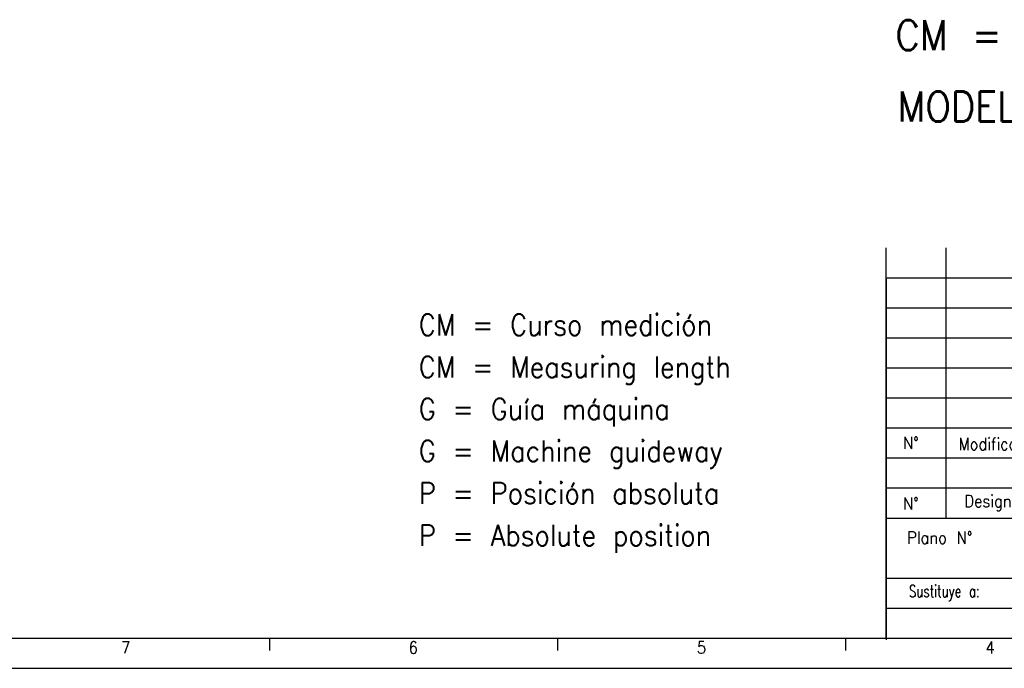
# Model space of a CAD drawing. Header units: inches. Extents: x -235 to 4616, y -109 to 485.
# Tile 9 of 30: x 271 to 434, y -109 to -1. Entities that reach past the tile are written whole.
import ezdxf

# ---------------------------------------------------------------- set-up
doc = ezdxf.new("R2010")
doc.units = ezdxf.units.IN
doc.layers.add('1', color=7, linetype='Continuous')
doc.styles.add('CONVERTER_11', font='txt.shx', dxfattribs={"width": 0.9})
doc.styles.add('CONVERTER_12', font='txt.shx', dxfattribs={"width": 0.72})

# ---------------------------------------------------------------- blocks, each defined once
blk = doc.blocks.new('A', base_point=(270.5, 214.12))
at = {"layer": '1', "color": 2, "insert": (337.018, -89.994), "char_height": 3.5, "attachment_point": 7, "line_spacing_factor": 1.20048, "style": 'CONVERTER_11'}
blk.add_mtext('CM = Curso medición\\PCM = Measuring length\\PG = Guía máquina\\PG = Machine guideway\\PP = Posición absoluta\\PP = Absolute position', dxfattribs=at)
blk = doc.blocks.new('Marco_a1', base_point=(184.81, 187.78))
at = {"layer": '1', "color": 7, "linetype": 'Continuous'}
for p, q in [((414.81, -104.22), (414.81, -39.22)), ((424.81, -84.22), (424.81, -39.22)), ((414.81, -74.22), (599.81, -74.22)), ((414.81, -84.22), (599.81, -84.22)), ((414.81, -94.22), (464.81, -94.22)), ((-215.19, -104.22), (599.81, -104.22))]:
    blk.add_line(p, q, dxfattribs=at)
at = {"layer": '1', "color": 2, "linetype": 'Continuous'}
for p, q in [((414.81, -44.22), (599.81, -44.22)), ((414.81, -49.22), (547.81, -49.22)), ((414.81, -54.22), (547.81, -54.22)), ((414.81, -59.22), (547.81, -59.22)), ((414.81, -64.22), (547.81, -64.22)), ((414.81, -69.22), (547.81, -69.22)), ((599.81, -79.22), (414.81, -79.22)), ((414.81, -99.22), (464.81, -99.22)), ((312.17, -104.27), (312.17, -106.27)), ((360.11, -104.27), (360.11, -106.27)), ((408.05, -104.27), (408.05, -106.27)), ((-235.19, -109.22), (604.81, -109.22))]:
    blk.add_line(p, q, dxfattribs=at)
at = {"layer": '1', "color": 6, "linetype": 'Continuous'}
blk.add_line((414.81, -44.46), (414.81, -104.46), dxfattribs=at)
at = {"layer": '1', "color": 2, "char_height": 2}
for s, insert, attachment_point, line_spacing_factor, style in [('N°', (418.94, -71.72), 5, 1.320528, 'CONVERTER_11'), ('Modificado', (426.84, -71.89), 4, 1.320528, 'CONVERTER_11'), ('Designación', (427.81, -81.72), 4, 1.320528, 'CONVERTER_11'), ('N°', (418.94, -81.8), 5, 1.320528, 'CONVERTER_11'), ('Plano N°', (429.15, -87.48), 6, 1.320528, 'CONVERTER_11'), ('Sustituye a:', (430.37, -96.72), 6, 1.320528, 'CONVERTER_12'), ('7', (287.47, -105.77), 4, 1.20048, 'CONVERTER_11'), ('6', (335.32, -105.77), 4, 1.20048, 'CONVERTER_11'), ('5', (383.3, -105.77), 4, 1.20048, 'CONVERTER_11'), ('4', (431.31, -105.77), 4, 1.20048, 'CONVERTER_11')]:
    blk.add_mtext(s, dxfattribs=dict(at, insert=insert, attachment_point=attachment_point, line_spacing_factor=line_spacing_factor, style=style))
blk = doc.blocks.new('Top', base_point=(184.81, 187.78))
blk.add_blockref('Marco_a1', (184.81, 187.78))
blk = doc.blocks.new('_dummy_frame__45', base_point=(-235.19, -174.57))
blk.add_blockref('Top', (184.81, 187.78))
blk = doc.blocks.new('_dummy_frame__46', base_point=(-346.5, -309.51))
at = {"layer": '1'}
blk.add_blockref('_dummy_frame__45', (-235.19, -174.57), dxfattribs=at)
at = {"layer": '1', "color": 2, "style": 'CONVERTER_11', "width": 0.9}
for s, p in [('CM = 3440', (416.36, -6.36)), ('MODELO ESTANDAR/STANDARD MODEL', (416.7, -18.24))]:
    blk.add_text(s, height=5, dxfattribs=at).set_placement(p)

msp = doc.modelspace()

# ---------------------------------------------------------------- block references
msp.add_blockref('A', (270.5, 214.12))
at = {"layer": '1'}
msp.add_blockref('_dummy_frame__46', (-346.5, -309.51), dxfattribs=at)

doc.saveas('drawing.dxf')
